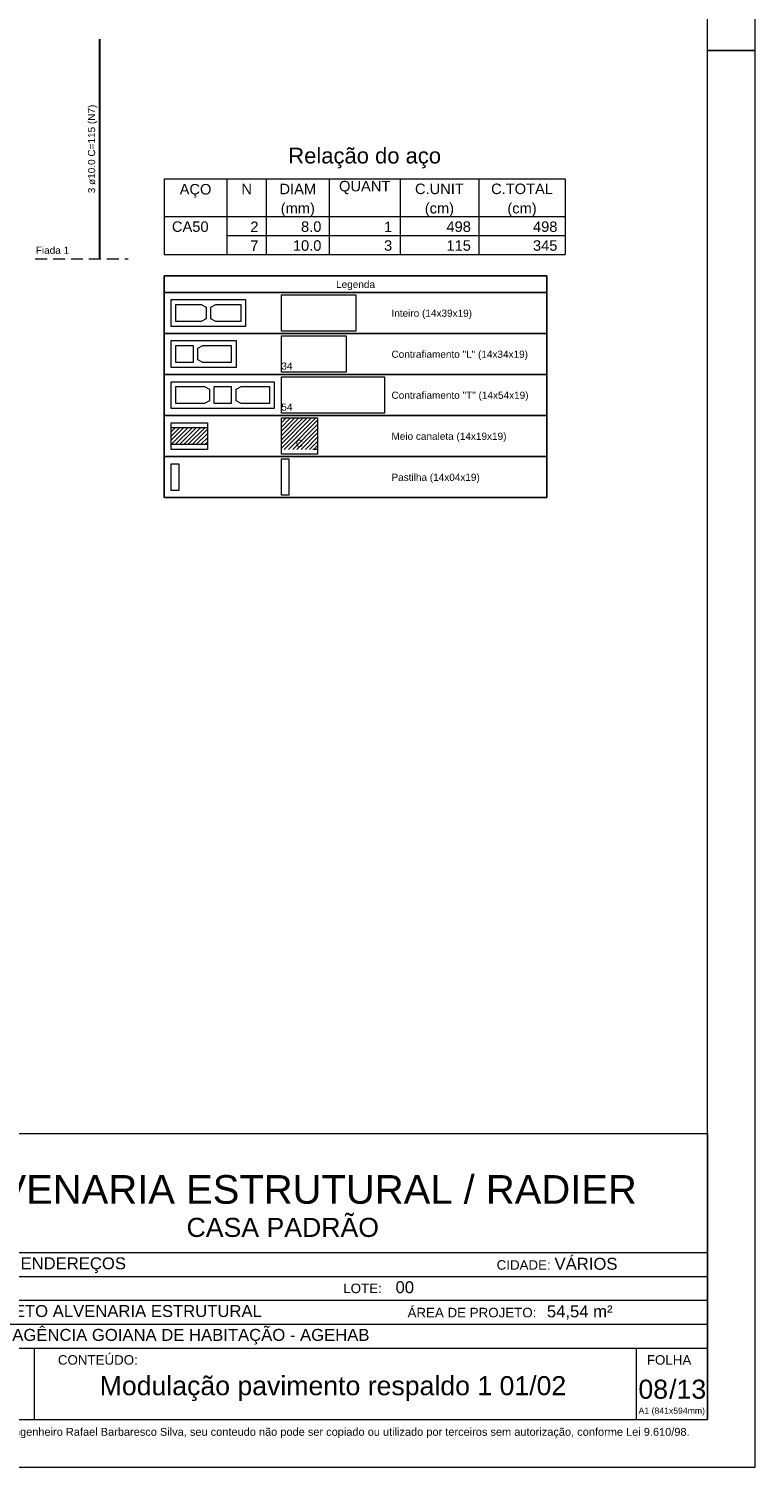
# Model space of a CAD drawing. Header units: millimetres. Extents: x 337 to 624, y -381 to -65.
# Tile 70 of 138: x 511 to 526, y -253 to -223. Entities that reach past the tile are written whole.
import ezdxf
from ezdxf.enums import TextEntityAlignment as Align

# ---------------------------------------------------------------- set-up
doc = ezdxf.new("R2010")
doc.units = ezdxf.units.MM
doc.header["$MEASUREMENT"] = 0
doc.linetypes.add('Dashed2', pattern=[0.375, 0.25, -0.125])
doc.linetypes.add('DOT', pattern=[6.35, 0, -6.35])
doc.layers.get('0').update_dxf_attribs({"lineweight": 5})
for name, color, linetype, lineweight in [('Armadura', 7, 'Continuous', 30), ('Descrição da armadura', 7, 'Continuous', 5), ('DI-Tabelas', 7, 'Continuous', 25), ('PA-Graute', 8, 'Continuous', 0), ('PA-Piso', 7, 'Continuous', 20), ('PE-Contrafiamento L', 1, 'Continuous', 13), ('PE-Contrafiamento T', 1, 'Continuous', 5), ('PE-Inteiro', 7, 'Continuous', 5), ('PE-Meio canaleta', 5, 'Continuous', 5), ('PE-Paredes', 1, 'Continuous', 5), ('PE-Pastilha', 3, 'Continuous', 5), ('PRANCHA 01', 7, 'Continuous', 20), ('Relação do aço', 7, 'Continuous', 0)]:
    doc.layers.add(name, color=color, linetype=linetype, lineweight=lineweight)
doc.layers.add('PDF_Text', color=7, linetype='Continuous')
doc.styles.add('Arial', font='arial.ttf')
doc.styles.add('PDF Arial', font='arial.ttf')
pattern_1 = [(45, (520.75898, -397.29949), (-0.044194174, 0.044194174), [])]

# ---------------------------------------------------------------- blocks, each defined once
blk = doc.blocks.new('Carimbo_Rafael_2022')
at = {"color": 0}
for p, q in [((524.018, -54.927), (551.818, -54.927)), ((524.018, -60.927), (551.818, -60.927))]:
    blk.add_line(p, q, dxfattribs=at)
for p, q in [((524.018, -54.927), (524.018, -60.927)), ((524.018, -54.927), (524.018, -60.927)), ((534.318, -54.927), (534.318, -60.927)), ((534.318, -54.927), (534.318, -60.927)), ((551.818, -54.927), (551.818, -60.927)), ((534.318, -57.427), (551.818, -57.427)), ((534.318, -57.927), (551.818, -57.927)), ((534.318, -58.427), (551.818, -58.427)), ((524.018, -58.927), (534.318, -58.927)), ((526.018, -58.927), (526.018, -60.927)), ((534.318, -58.927), (551.818, -58.927)), ((534.318, -59.427), (551.818, -59.427)), ((537.692, -59.427), (537.692, -60.927)), ((550.318, -59.427), (550.318, -60.927))]:
    blk.add_line(p, q)
at = {"color": 152, "true_color": 0x0063c7, "style": 'Arial'}
for s, height, p in [('ALVENARIA ESTRUTURAL / RADIER', 0.6, (535.944, -56.402)), ('CASA PADRÃO', 0.4, (540.891, -57.098)), ('VÁRIOS ENDEREÇOS', 0.25, (535.992, -57.777)), ('VÁRIOS', 0.25, (548.609, -57.786)), ('GÓIAS', 0.25, (536.159, -58.277)), ('00', 0.25, (545.274, -58.277)), ('54,54 m²', 0.25, (548.448, -58.784)), ('PROJETO ALVENARIA ESTRUTURAL', 0.25, (536.338, -58.777)), ('AGÊNCIA GOIANA DE HABITAÇÃO - AGEHAB', 0.25, (537.237, -59.277)), ('INDICADO', 0.2, (535.187, -60.381)), ('/13', 0.4, (551.013, -60.49))]:
    blk.add_text(s, height=height, dxfattribs=at).set_placement(p)
at = {"style": 'Arial'}
for s, height, p in [('LOCAL:', 0.2, (534.818, -57.777)), ('CIDADE:', 0.2, (547.395, -57.786)), ('ESTADO:', 0.2, (534.807, -58.277)), ('LOTE:', 0.2, (544.178, -58.277)), ('OBJETO:', 0.2, (534.818, -58.777)), ('ÁREA DE PROJETO:', 0.2, (545.526, -58.784)), ('ELAB.', 0.2, (524.318, -59.277)), ('PROPRIETÁRIO:', 0.2, (534.829, -59.277)), ('Eng. Civil - Rafael Barbaresco Silva', 0.15, (526.318, -59.277)), ('01/2022', 0.15, (533.352, -59.277)), ('DES.', 0.2, (524.318, -59.777)), ('Eng. Civil - Rafael Barbaresco Silva', 0.15, (526.318, -59.777)), ('ESCALA:', 0.2, (534.818, -59.777)), ('CONTEÚDO:', 0.2, (538.192, -59.777)), (' FOLHA', 0.2, (550.468, -59.777)), ('CONF.', 0.2, (524.318, -60.277)), ('Eng. Civil - Rafael Barbaresco Silva', 0.15, (526.318, -60.277)), ('CREA:', 0.15, (531.584, -60.261)), ('24.913/D-GO', 0.15, (532.371, -60.261)), ('RESP.TEC.', 0.2, (524.318, -60.777)), ('Eng. Civil - Rafael Barbaresco Silva', 0.15, (526.318, -60.777)), ('24.913/D-GO', 0.15, (532.371, -60.777)), ('CREA:', 0.15, (531.584, -60.777))]:
    blk.add_text(s, height=height, dxfattribs=at).set_placement(p)
at = {"layer": 'PDF_Text', "insert": (550.371, -60.845), "char_height": 0.13, "attachment_point": 7, "line_spacing_factor": 0.76943, "style": 'PDF Arial'}
blk.add_mtext('A1 (841x594mm)', dxfattribs=at)
at = {"layer": 'PDF_Text', "insert": (534.414, -61.318), "char_height": 0.165, "attachment_point": 7, "style": 'PDF Arial'}
blk.add_mtext('Projeto desenvolvido pelo Engenheiro Rafael Barbaresco Silva, seu conteudo não pode ser copiado ou utilizado por terceiros sem autorização, conforme Lei 9.610/98.', dxfattribs=at)

msp = doc.modelspace()

# ---------------------------------------------------------------- hatches: boundary and pattern name
at = {"layer": 'PA-Graute', "linetype": 'Continuous'}
h = msp.add_hatch(dxfattribs=at)
h.set_pattern_fill('ANSI31', color=8, scale=0.5, style=0)
h.set_pattern_definition(pattern_1)
h.paths.add_polyline_path([(515.8144, -230.9333), (516.5744, -230.9333), (516.5744, -231.5933), (515.8144, -231.5933)])
h = msp.add_hatch(dxfattribs=at)
h.set_pattern_fill('ANSI31', color=8, scale=0.5, style=0)
h.set_pattern_definition(pattern_1)
h.paths.add_polyline_path([(513.5044, -231.1333), (514.2644, -231.1333), (514.2644, -231.4933), (513.5044, -231.4933)])

# ---------------------------------------------------------------- linework, layer by layer
at = {"layer": 'Armadura'}
msp.add_line((512.0044, -227.5943), (512.0044, -222.9943), dxfattribs=at)
at = {"layer": 'DI-Tabelas'}
for p, q in [((513.3544, -228.3033), (513.3544, -227.9543)), ((513.3544, -227.9543), (521.3855, -227.9543)), ((521.3855, -227.9543), (521.3855, -228.3033)), ((521.3855, -228.3033), (513.3544, -228.3033)), ((513.3544, -229.1633), (513.3544, -228.3033)), ((521.3855, -228.3033), (521.3855, -229.1633)), ((515.6644, -229.1633), (513.3544, -229.1633)), ((513.3544, -230.0233), (513.3544, -229.1633)), ((517.9744, -229.1633), (515.6644, -229.1633)), ((521.3855, -229.1633), (517.9744, -229.1633)), ((521.3855, -229.1633), (521.3855, -230.0233)), ((515.6644, -230.0233), (513.3544, -230.0233)), ((513.3544, -230.8833), (513.3544, -230.0233)), ((517.9744, -230.0233), (515.6644, -230.0233)), ((521.3855, -230.0233), (517.9744, -230.0233)), ((521.3855, -230.0233), (521.3855, -230.8833)), ((515.6644, -230.8833), (513.3544, -230.8833)), ((513.3544, -231.7433), (513.3544, -230.8833)), ((517.9744, -230.8833), (515.6644, -230.8833)), ((521.3855, -230.8833), (517.9744, -230.8833)), ((521.3855, -230.8833), (521.3855, -231.7433)), ((515.6644, -231.7433), (513.3544, -231.7433)), ((513.3544, -232.6033), (513.3544, -231.7433)), ((517.9744, -231.7433), (515.6644, -231.7433)), ((521.3855, -231.7433), (517.9744, -231.7433)), ((521.3855, -231.7433), (521.3855, -232.6033)), ((515.6644, -232.6033), (513.3544, -232.6033)), ((517.9744, -232.6033), (515.6644, -232.6033)), ((521.3855, -232.6033), (517.9744, -232.6033))]:
    msp.add_line(p, q, dxfattribs=at)
at = {"layer": 'PA-Piso', "linetype": 'Dashed2'}
msp.add_line((510.6544, -227.5943), (512.6044, -227.5943), dxfattribs=at)
at = {"layer": 'PE-Contrafiamento L', "linetype": 'Continuous'}
for p, q in [((513.5044, -229.3133), (514.8644, -229.3133)), ((513.5044, -229.8733), (513.5044, -229.3133)), ((514.8644, -229.3133), (514.8644, -229.8733)), ((515.8144, -229.2133), (517.1744, -229.2133)), ((515.8144, -229.9733), (515.8144, -229.2133)), ((517.1744, -229.2133), (517.1744, -229.9733)), ((514.8644, -229.8733), (513.5044, -229.8733)), ((517.1744, -229.9733), (515.8144, -229.9733))]:
    msp.add_line(p, q, dxfattribs=at)
at = {"layer": 'PE-Contrafiamento L', "linetype": 'Continuous', "lineweight": 5}
for p, q in [((513.6044, -229.4133), (513.9644, -229.4133)), ((513.6044, -229.7733), (513.6044, -229.4133)), ((513.9644, -229.4133), (513.9644, -229.7733)), ((514.0644, -229.4693), (514.1684, -229.4133)), ((514.0644, -229.7173), (514.0644, -229.4693)), ((514.1684, -229.4133), (514.7644, -229.4133)), ((514.7644, -229.4133), (514.7644, -229.7733)), ((513.9644, -229.7733), (513.6044, -229.7733)), ((514.1684, -229.7733), (514.0644, -229.7173)), ((514.7644, -229.7733), (514.1684, -229.7733))]:
    msp.add_line(p, q, dxfattribs=at)
at = {"layer": 'PE-Contrafiamento T', "linetype": 'Continuous'}
for p, q in [((515.8144, -230.0733), (517.9744, -230.0733)), ((515.8144, -230.8333), (515.8144, -230.0733)), ((517.9744, -230.0733), (517.9744, -230.8333)), ((513.5044, -230.1733), (515.6644, -230.1733)), ((513.5044, -230.7333), (513.5044, -230.1733)), ((515.6644, -230.1733), (515.6644, -230.7333)), ((515.6644, -230.7333), (513.5044, -230.7333)), ((517.9744, -230.8333), (515.8144, -230.8333))]:
    msp.add_line(p, q, dxfattribs=at)
at = {"layer": 'PE-Contrafiamento T', "linetype": 'Continuous', "lineweight": 5}
for p, q in [((513.6044, -230.2733), (514.2004, -230.2733)), ((513.6044, -230.6333), (513.6044, -230.2733)), ((514.2004, -230.2733), (514.3044, -230.3293)), ((514.3044, -230.3293), (514.3044, -230.5773)), ((514.4044, -230.2733), (514.7644, -230.2733)), ((514.4044, -230.6333), (514.4044, -230.2733)), ((514.7644, -230.2733), (514.7644, -230.6333)), ((514.8644, -230.3293), (514.9684, -230.2733)), ((514.8644, -230.5773), (514.8644, -230.3293)), ((514.9684, -230.2733), (515.5644, -230.2733)), ((515.5644, -230.2733), (515.5644, -230.6333)), ((514.2004, -230.6333), (513.6044, -230.6333)), ((514.3044, -230.5773), (514.2004, -230.6333)), ((514.7644, -230.6333), (514.4044, -230.6333)), ((514.9684, -230.6333), (514.8644, -230.5773)), ((515.5644, -230.6333), (514.9684, -230.6333))]:
    msp.add_line(p, q, dxfattribs=at)
at = {"layer": 'PE-Inteiro', "linetype": 'Continuous'}
for p, q in [((513.5044, -228.4533), (515.0644, -228.4533)), ((513.5044, -229.0133), (513.5044, -228.4533)), ((515.0644, -228.4533), (515.0644, -229.0133)), ((515.8144, -228.3533), (517.3744, -228.3533)), ((515.8144, -229.1133), (515.8144, -228.3533)), ((517.3744, -228.3533), (517.3744, -229.1133)), ((515.0644, -229.0133), (513.5044, -229.0133)), ((517.3744, -229.1133), (515.8144, -229.1133))]:
    msp.add_line(p, q, dxfattribs=at)
at = {"layer": 'PE-Inteiro', "linetype": 'Continuous', "lineweight": 5}
for p, q in [((513.6044, -228.5533), (514.1304, -228.5533)), ((513.6044, -228.9133), (513.6044, -228.5533)), ((514.1304, -228.5533), (514.2344, -228.6093)), ((514.3344, -228.6093), (514.4384, -228.5533)), ((514.4384, -228.5533), (514.9644, -228.5533)), ((514.9644, -228.5533), (514.9644, -228.9133)), ((514.2344, -228.8573), (514.1304, -228.9133)), ((514.2344, -228.6093), (514.2344, -228.8573)), ((514.3344, -228.8573), (514.3344, -228.6093)), ((514.4384, -228.9133), (514.3344, -228.8573)), ((514.1304, -228.9133), (513.6044, -228.9133)), ((514.9644, -228.9133), (514.4384, -228.9133))]:
    msp.add_line(p, q, dxfattribs=at)
at = {"layer": 'PE-Meio canaleta', "linetype": 'Continuous'}
for p, q in [((515.8144, -230.9333), (516.5744, -230.9333)), ((515.8144, -231.6933), (515.8144, -230.9333)), ((516.5744, -230.9333), (516.5744, -231.6933)), ((513.5044, -231.0333), (514.2644, -231.0333)), ((513.5044, -231.5933), (513.5044, -231.0333)), ((514.2644, -231.0333), (514.2644, -231.5933)), ((514.2644, -231.5933), (513.5044, -231.5933)), ((516.5744, -231.6933), (515.8144, -231.6933))]:
    msp.add_line(p, q, dxfattribs=at)
at = {"layer": 'PE-Meio canaleta', "color": 5, "linetype": 'DOT', "lineweight": 5}
for p, q in [((515.8144, -230.9333), (516.5744, -230.9333)), ((515.8144, -231.5933), (515.8144, -230.9333)), ((516.5744, -230.9333), (516.5744, -231.5933)), ((516.5744, -231.5933), (515.8144, -231.5933))]:
    msp.add_line(p, q, dxfattribs=at)
at = {"layer": 'PE-Meio canaleta', "linetype": 'Continuous', "lineweight": 5}
for p, q in [((513.5044, -231.1333), (514.2644, -231.1333)), ((513.5044, -231.4933), (513.5044, -231.1333)), ((514.2644, -231.1333), (514.2644, -231.4933)), ((514.2644, -231.4933), (513.5044, -231.4933))]:
    msp.add_line(p, q, dxfattribs=at)
at = {"layer": 'PE-Pastilha', "linetype": 'Continuous'}
for p, q in [((513.5044, -231.8933), (513.6644, -231.8933)), ((513.5044, -232.4533), (513.5044, -231.8933)), ((513.6644, -231.8933), (513.6644, -232.4533)), ((515.8144, -231.7933), (515.9744, -231.7933)), ((515.8144, -232.5533), (515.8144, -231.7933)), ((515.9744, -231.7933), (515.9744, -232.5533)), ((513.6644, -232.4533), (513.5044, -232.4533)), ((515.9744, -232.5533), (515.8144, -232.5533))]:
    msp.add_line(p, q, dxfattribs=at)
at = {"layer": 'PRANCHA 01'}
msp.add_line((524.753, -223.2324), (525.753, -223.2324), dxfattribs=at)
msp.add_line((524.753, -223.2324), (525.753, -223.2324), dxfattribs=at)
for points in [[(441.653, -252.9324), (525.753, -252.9324), (525.753, -193.5324), (441.653, -193.5324), (441.653, -252.9324)], [(525.753, -223.2324), (524.753, -223.2324)], [(525.753, -223.2324), (524.753, -223.2324)]]:
    msp.add_lwpolyline(points, dxfattribs=at)
msp.add_lwpolyline([(444.153, -251.9324), (524.753, -251.9324), (524.753, -194.5324), (444.153, -194.5324)], close=True, dxfattribs=at)
at = {"layer": 'Relação do aço'}
for p, q in [((513.3544, -225.9203), (521.7694, -225.9203)), ((513.3544, -225.9203), (513.3544, -226.7123)), ((514.6744, -225.9203), (514.6744, -226.7123)), ((515.4994, -225.9203), (515.4994, -226.7123)), ((516.8194, -225.9203), (516.8194, -226.7123)), ((518.3044, -225.9203), (518.3044, -226.7123)), ((519.9544, -225.9203), (519.9544, -226.7123)), ((521.7694, -225.9203), (521.7694, -226.7123)), ((513.3544, -226.7123), (521.7694, -226.7123)), ((513.3544, -226.7123), (521.7694, -226.7123)), ((513.3544, -226.7123), (513.3544, -227.5043)), ((514.6744, -226.7123), (514.6744, -227.5043)), ((515.4994, -226.7123), (515.4994, -227.5043)), ((516.8194, -226.7123), (516.8194, -227.5043)), ((518.3044, -226.7123), (518.3044, -227.5043)), ((519.9544, -226.7123), (519.9544, -227.5043)), ((521.7694, -226.7123), (521.7694, -227.5043)), ((514.6744, -227.1083), (521.7694, -227.1083)), ((513.3544, -227.5043), (521.7694, -227.5043))]:
    msp.add_line(p, q, dxfattribs=at)

# ---------------------------------------------------------------- block references
msp.add_blockref('Carimbo_Rafael_2022', (-27.0649, -191.0059))

# ---------------------------------------------------------------- texts
at = {"color": 152, "true_color": 0x0063c7, "style": 'Arial'}
msp.add_text('Modulação pavimento respaldo 1 01/02', height=0.4, dxfattribs=at).set_placement((516.8968, -251.4228), align=Align.CENTER)
msp.add_text('08', height=0.4, dxfattribs=at).set_placement((523.303, -251.4964))
at = {"layer": 'Descrição da armadura', "insert": (511.9544, -225.2943), "char_height": 0.15, "width": 3.714787, "attachment_point": 8, "rotation": 90.00021, "line_spacing_factor": 0.9, "style": 'Arial'}
msp.add_mtext('3 ø10.0 C=115 (N7)', dxfattribs=at)
at = {"layer": 'DI-Tabelas', "char_height": 0.15, "line_spacing_factor": 0.6, "style": 'Arial'}
for s, insert, width, attachment_point in [('Legenda', (517.37, -228.2533), 1.631021, 8), ('Inteiro (14x39x19)', (518.1244, -228.8578), 3.377058, 7), ('Contrafiamento "L" (14x34x19)', (518.1244, -229.7178), 5.724466, 7), ('Contrafiamento "T" (14x54x19)', (518.1244, -230.5778), 5.747561, 7), ('Meio canaleta (14x19x19)', (518.1244, -231.4378), 4.821494, 7), ('Pastilha (14x04x19)', (518.1244, -232.2978), 3.703582, 7)]:
    msp.add_mtext(s, dxfattribs=dict(at, insert=insert, width=width, attachment_point=attachment_point))
at = {"layer": 'PE-Contrafiamento L', "insert": (515.8148, -229.9238), "char_height": 0.15, "width": 0.466006, "attachment_point": 7, "line_spacing_factor": 0.6, "style": 'Arial'}
msp.add_mtext('34', dxfattribs=at)
at = {"layer": 'PE-Contrafiamento T', "insert": (515.8148, -230.7838), "char_height": 0.15, "width": 0.466006, "attachment_point": 7, "line_spacing_factor": 0.6, "style": 'Arial'}
msp.add_mtext('54', dxfattribs=at)
at = {"layer": 'PE-Meio canaleta', "insert": (516.1944, -231.5438), "char_height": 0.15, "width": 0.302744, "attachment_point": 8, "line_spacing_factor": 0.6, "style": 'Arial'}
msp.add_mtext('C', dxfattribs=at)
at = {"layer": 'PE-Paredes', "insert": (510.6644, -227.4948), "char_height": 0.15, "width": 1.437561, "attachment_point": 7, "line_spacing_factor": 0.9, "style": 'Arial'}
msp.add_mtext('Fiada 1', dxfattribs=at)
at = {"layer": 'Relação do aço', "line_spacing_factor": 0.9, "style": 'Arial'}
for s, insert, char_height, width, attachment_point in [('Relação do aço', (517.5619, -225.7003), 0.33, 6.406326, 8), ('AÇO', (514.0144, -226.3163), 0.22, 1.332409, 8), ('N', (515.0869, -226.2437), 0.22, 0.444024, 8), ('DIAM', (516.1594, -226.2437), 0.22, 1.536982, 8), ('QUANT', (517.5619, -226.2437), 0.22, 2.152043, 8), ('C.UNIT', (519.1294, -226.2437), 0.22, 2.049085, 8), ('C.TOTAL', (520.8619, -226.2437), 0.22, 2.596067, 8), ('(mm)', (516.1594, -226.7123), 0.22, 1.433354, 8), ('(cm)', (519.1294, -226.7123), 0.22, 1.22878, 8), ('(cm)', (520.8619, -226.7123), 0.22, 1.22878, 8), ('CA50', (513.5194, -227.0357), 0.22, 1.537652, 7), ('2', (515.3344, -227.0357), 0.22, 0.341738, 9), ('8.0', (516.6544, -227.0357), 0.22, 0.854177, 9), ('1', (518.1394, -227.0357), 0.22, 0.341738, 9), ('498', (519.7894, -227.0357), 0.22, 1.025213, 9), ('498', (521.6044, -227.0357), 0.22, 1.025213, 9), ('7', (515.3344, -227.4317), 0.22, 0.341738, 9), ('10.0', (516.6544, -227.4317), 0.22, 1.195915, 9), ('3', (518.1394, -227.4317), 0.22, 0.341738, 9), ('115', (519.7894, -227.4317), 0.22, 1.025213, 9), ('345', (521.6044, -227.4317), 0.22, 1.025213, 9)]:
    msp.add_mtext(s, dxfattribs=dict(at, insert=insert, char_height=char_height, width=width, attachment_point=attachment_point))

doc.saveas('drawing.dxf')
